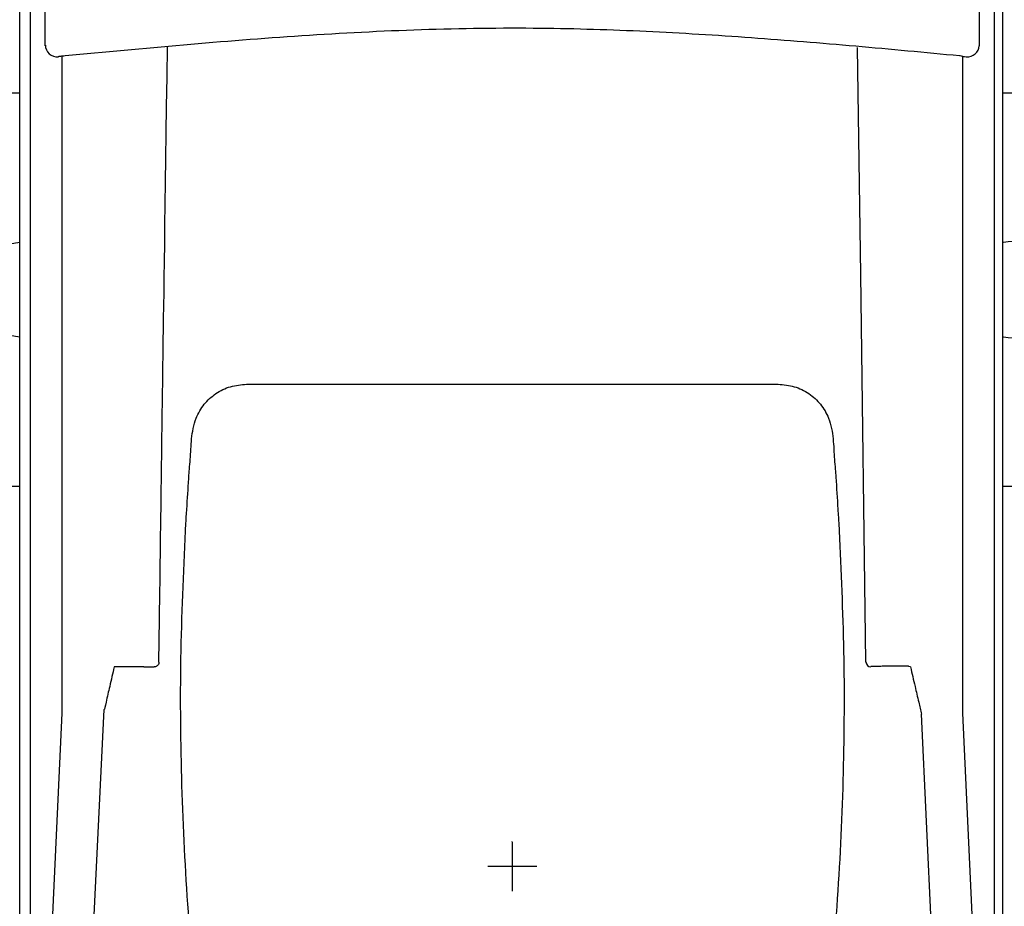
# Model space of a CAD drawing. Header units: millimetres. Extents: x -11513 to 3649, y 2330 to 12522.
# Tile 24 of 75: x -9780 to -9678, y 8339 to 8431. Entities that reach past the tile are written whole.
import ezdxf

# ---------------------------------------------------------------- set-up
doc = ezdxf.new("R2010")
doc.units = ezdxf.units.MM
doc.layers.add('Aparatura', color=7, linetype='Continuous')

# ---------------------------------------------------------------- blocks, each defined once
blk = doc.blocks.new('wspornik rozłączników')
at = {"layer": 'Aparatura', "linetype": 'Continuous'}
blk.add_lwpolyline([(0, 0), (780, 0), (780, 40), (0, 40)], close=True, dxfattribs=at)
for centre in [(539.68, 20), (564.68, 20), (589.68, 20), (614.68, 20), (639.68, 20)]:
    blk.add_ellipse(centre, major_axis=(10, 0), ratio=0.5, dxfattribs=at)
blk = doc.blocks.new('rozmieszczenie aparatury cz siłowa')
blk.add_blockref('wspornik rozłączników', (12.36, 654.49))

msp = doc.modelspace()

# ---------------------------------------------------------------- block references
at = {"xscale": 1.02, "yscale": 1.02, "zscale": 1.02}
msp.add_blockref('rozmieszczenie aparatury cz siłowa', (-10340.19, 7714.97), dxfattribs=at)

# ---------------------------------------------------------------- next in the draw order: wipeouts: each hides what was drawn before it
msp.add_wipeout([(-9779.72, 8639.31), (-9677.72, 8639.31), (-9677.72, 7945.71), (-9779.72, 7945.71)]).dxf.layer = 'Aparatura'

# ---------------------------------------------------------------- next in the draw order: linework, layer by layer
at = {"layer": 'Aparatura', "lineweight": 30}
for p, q in [((-9777.06, 8428.34), (-9777.06, 8454.21)), ((-9680.16, 8454.21), (-9680.16, 8428.34)), ((-9777.06, 8428.27), (-9777.06, 8428.34)), ((-9680.16, 8428.34), (-9680.16, 8428.27)), ((-9775.35, 8427.15), (-9775.35, 8358.98)), ((-9681.86, 8358.98), (-9681.86, 8427.15)), ((-9765.27, 8364.28), (-9765.21, 8368.78)), ((-9766.85, 8363.77), (-9765.79, 8363.77)), ((-9765.79, 8363.77), (-9765.76, 8363.77)), ((-9775.35, 8358.98), (-9778.25, 8295.58)), ((-9774.04, 8295.66), (-9770.94, 8359.35)), ((-9678.96, 8295.58), (-9681.86, 8358.98)), ((-9683.17, 8295.66), (-9686.16, 8358.86))]:
    msp.add_line(p, q, dxfattribs=at)
at = {"layer": 'Aparatura'}
for p, q in [((-9778.59, 8405.19), (-9778.59, 8433.64)), ((-9678.63, 8433.64), (-9678.63, 8408.26)), ((-9678.63, 8408.26), (-9678.63, 8283.34)), ((-9778.59, 8297.6), (-9778.59, 8405.19)), ((-9691.94, 8364.28), (-9691.92, 8364.3))]:
    msp.add_line(p, q, dxfattribs=at)
at = {"layer": 'Aparatura', "color": 30}
for p, q in [((-9728.61, 8345.62), (-9728.61, 8345.65)), ((-9728.61, 8345.59), (-9728.61, 8340.49)), ((-9726.06, 8343.04), (-9731.16, 8343.04))]:
    msp.add_line(p, q, dxfattribs=at)
at = {"layer": 'Aparatura'}
msp.add_lwpolyline([(-9779.72, 7945.71), (-9677.72, 7945.71), (-9677.72, 8629.11), (-9779.72, 8629.11)], close=True, dxfattribs=at)
at = {"layer": 'Aparatura', "lineweight": 30, "flags": 128}
msp.add_lwpolyline([(-9691.92, 8364.3), (-9692.46, 8404.53), (-9692.78, 8428.09)], dxfattribs=at)
at = {"layer": 'Aparatura', "lineweight": 30}
for centre, radius, start, end in [((-9775.83, 8428.34), 1.22, 180.0197, 275.1592), ((-9681.39, 8428.35), 1.23, 265.1883, 356.4836), ((-9691.41, 8364.3), 0.51, 180.8229, 270.1368)]:
    msp.add_arc(centre, radius, start, end, dxfattribs=at)
for points, knots in [([(-9682.2, 8427.21), (-9685.79, 8427.55), (-9692.98, 8428.23), (-9703.81, 8429.12), (-9714.7, 8429.79), (-9726.13, 8430.16), (-9738.07, 8430), (-9750.43, 8429.34), (-9762.75, 8428.37), (-9770.92, 8427.6), (-9775.01, 8427.21)], [0, 0, 0, 0, 0.1169047, 0.233798, 0.3511371, 0.4684416, 0.6009973, 0.7341906, 0.8670485, 1, 1, 1, 1]), ([(-9765.21, 8368.76), (-9765.14, 8373.89), (-9765.04, 8381.26), (-9764.93, 8389.74), (-9764.88, 8393.09), (-9764.38, 8428.19)], [0, 0, 0, 0, 0.604979, 0.8686, 1, 1, 1, 1]), ([(-9775.01, 8427.21), (-9775.1, 8427.2), (-9775.28, 8427.19), (-9775.51, 8427.16), (-9775.66, 8427.14), (-9775.72, 8427.13), (-9775.72, 8427.12), (-9775.72, 8427.12)], [0, 0, 0, 0, 0.235184, 0.470409, 0.705475, 0.939736, 1, 1, 1, 1]), ([(-9681.86, 8427.15), (-9681.86, 8427.15), (-9681.86, 8427.15), (-9681.86, 8427.15), (-9681.86, 8427.15), (-9682.06, 8427.2), (-9682.18, 8427.21), (-9682.2, 8427.21)], [0, 0, 0, 0, 0.2331762, 0.4663217, 0.7002331, 0.9350516, 1, 1, 1, 1]), ([(-9681.86, 8427.15), (-9681.74, 8427.14), (-9681.62, 8427.13), (-9681.5, 8427.12), (-9681.49, 8427.12)], [0, 0, 0, 0, 0.938489, 1, 1, 1, 1]), ([(-9765.27, 8364.28), (-9765.27, 8364.28), (-9765.27, 8364.23), (-9765.28, 8364.11), (-9765.37, 8363.95), (-9765.49, 8363.84), (-9765.63, 8363.78), (-9765.72, 8363.77), (-9765.76, 8363.77)], [0, 0, 0, 0, 0.0046894, 0.2432763, 0.5228477, 0.7218656, 0.8605765, 1, 1, 1, 1]), ([(-9769.91, 8363.77), (-9770.07, 8363.1), (-9770.35, 8361.88), (-9770.73, 8360.24), (-9770.95, 8359.28), (-9770.94, 8359.35)], [0, 0, 0, 0, 0.411993, 0.746215, 1, 1, 1, 1]), ([(-9766.85, 8363.77), (-9767.24, 8363.77), (-9768.26, 8363.77), (-9769.28, 8363.77), (-9769.91, 8363.77)], [0, 0, 0, 0, 0.3809799, 1, 1, 1, 1]), ([(-9689.67, 8363.84), (-9689.78, 8363.84), (-9690.06, 8363.84), (-9690.51, 8363.83), (-9690.94, 8363.82), (-9691.26, 8363.81), (-9691.39, 8363.8), (-9691.41, 8363.8), (-9691.41, 8363.79)], [0, 0, 0, 0, 0.125957, 0.327408, 0.528917, 0.730513, 0.93218, 1, 1, 1, 1]), ([(-9687.29, 8363.77), (-9687.3, 8363.77), (-9687.47, 8363.84), (-9688.08, 8363.84), (-9688.89, 8363.84), (-9689.67, 8363.84)], [0, 0, 0, 0, 0.002184, 0.03228, 1, 1, 1, 1]), ([(-9687.3, 8363.77), (-9687.14, 8363.1), (-9686.86, 8361.88), (-9686.48, 8360.24), (-9686.26, 8359.28), (-9686.16, 8358.86)], [0, 0, 0, 0, 0.411993, 0.746215, 1, 1, 1, 1])]:
    msp.add_open_spline(points, degree=3, knots=knots, dxfattribs=at)
at = {"layer": 'Aparatura'}
for points, knots in [([(-9762.11, 8384.31), (-9762.08, 8384.65), (-9761.98, 8385.69), (-9761.93, 8387.44), (-9761.59, 8389.43), (-9760.66, 8391.06), (-9759.42, 8392.2), (-9757.88, 8392.97), (-9756.75, 8393.07), (-9756.19, 8393.12)], [0, 0, 0, 0, 0.091775, 0.284915, 0.475877, 0.614361, 0.743636, 0.87171, 1, 1, 1, 1]), ([(-9756.19, 8393.12), (-9754.9, 8393.12), (-9752.31, 8393.12), (-9749.72, 8393.12), (-9734.22, 8393.12)], [0, 0, 0, 0, 0.500045, 1, 1, 1, 1]), ([(-9734.22, 8393.12), (-9707.49, 8393.12), (-9704.9, 8393.12), (-9702.31, 8393.12), (-9701.02, 8393.12)], [0, 0, 0, 0, 0.50008, 1, 1, 1, 1]), ([(-9701.02, 8393.12), (-9700.46, 8393.07), (-9699.33, 8392.97), (-9697.79, 8392.2), (-9696.55, 8391.06), (-9695.62, 8389.43), (-9695.28, 8387.44), (-9695.23, 8385.68), (-9695.13, 8384.65), (-9695.1, 8384.31)], [0, 0, 0, 0, 0.128289, 0.256359, 0.385601, 0.524136, 0.715263, 0.908569, 1, 1, 1, 1]), ([(-9762.48, 8378.52), (-9762.47, 8378.78), (-9762.38, 8380.11), (-9762.26, 8382.04), (-9762.15, 8383.74), (-9762.11, 8384.31)], [0, 0, 0, 0, 0.141832, 0.709308, 1, 1, 1, 1]), ([(-9695.1, 8384.31), (-9695.08, 8384.03), (-9694.99, 8382.62), (-9694.87, 8380.68), (-9694.76, 8379.06), (-9694.73, 8378.52)], [0, 0, 0, 0, 0.141832, 0.709307, 1, 1, 1, 1]), ([(-9762.51, 8377.89), (-9762.51, 8378.01), (-9762.5, 8378.23), (-9762.49, 8378.42), (-9762.48, 8378.52)], [0, 0, 0, 0, 0.506163, 1, 1, 1, 1]), ([(-9694.73, 8378.52), (-9694.72, 8378.42), (-9694.71, 8378.23), (-9694.7, 8378), (-9694.7, 8377.89)], [0, 0, 0, 0, 0.505864, 1, 1, 1, 1]), ([(-9757.1, 8300.51), (-9757.87, 8304.62), (-9759.41, 8312.83), (-9761.1, 8325.46), (-9762.31, 8338.34), (-9762.97, 8351.47), (-9763.1, 8364.67), (-9762.71, 8373.48), (-9762.51, 8377.89)], [0, 0, 0, 0, 0.16113, 0.322537, 0.491106, 0.659992, 0.829834, 1, 1, 1, 1]), ([(-9694.7, 8377.89), (-9694.51, 8373.72), (-9694.13, 8365.36), (-9694.21, 8352.62), (-9694.8, 8339.7), (-9695.98, 8326.6), (-9697.69, 8313.51), (-9699.3, 8304.85), (-9700.11, 8300.51)], [0, 0, 0, 0, 0.161125, 0.322525, 0.491093, 0.659978, 0.829827, 1, 1, 1, 1])]:
    msp.add_open_spline(points, degree=3, knots=knots, dxfattribs=at)

doc.saveas('drawing.dxf')
